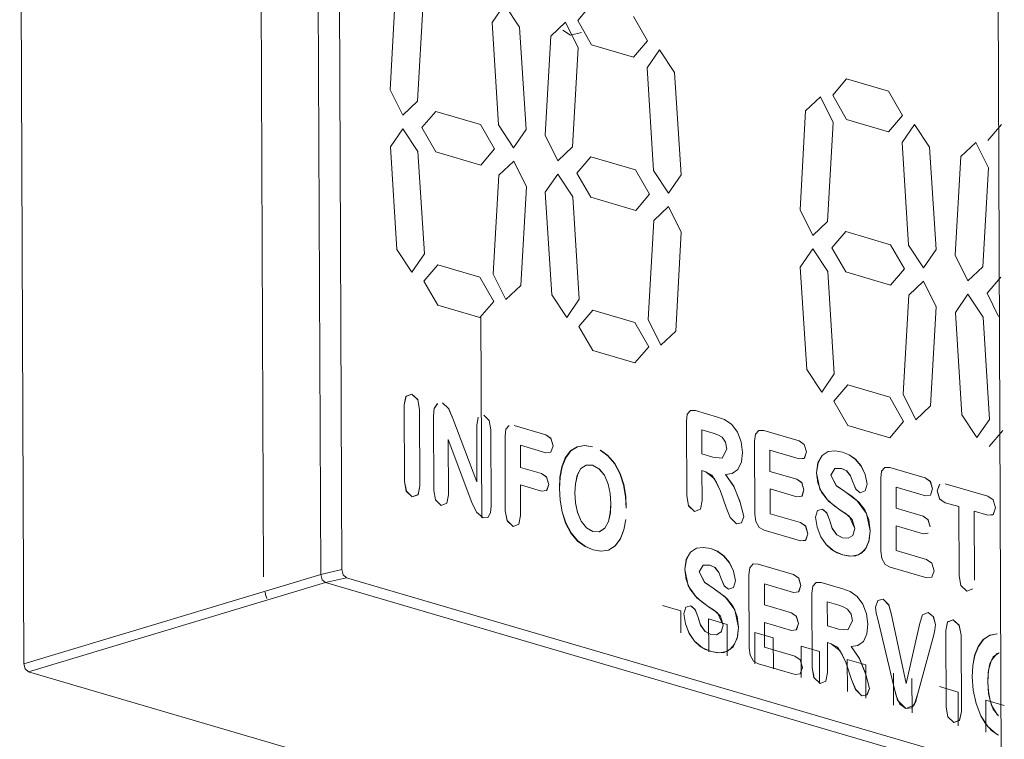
# Model space of a CAD drawing. Header units: millimetres. Extents: x 37081 to 77972, y -4495 to 22354.
# Tile 84 of 109: x 64261 to 64289, y 15353 to 15373. Entities that reach past the tile are written whole.
import ezdxf

# ---------------------------------------------------------------- set-up
doc = ezdxf.new("R2010")
doc.units = ezdxf.units.MM
doc.layers.add('G-XREF-____-OTLN', color=8, linetype='Continuous', lineweight=9)
doc.layers.add('M-EQPM-____-OTLN', color=50, linetype='Continuous', lineweight=20)

# ---------------------------------------------------------------- blocks, each defined once
blk = doc.blocks.new('City Class FR - City Class F_iam-1595380-_3D_ копия 2 копия 1')
at = {"layer": 'G-XREF-____-OTLN'}
for p, q in [((5632.147, 15354.726), (5632.026, 15383.626)), ((5638.898, 15381.805), (5639.001, 15357.214)), ((5640.633, 15357.278), (5640.532, 15381.326)), ((5641.234, 15357.418), (5641.134, 15381.15)), ((5659.992, 15375.434), (5660.113, 15346.534)), ((5642.776, 15373.967), (5642.616, 15371.14)), ((5642.616, 15371.14), (5642.776, 15373.967)), ((5643.404, 15370.808), (5643.564, 15373.635)), ((5643.564, 15373.635), (5643.404, 15370.808)), ((5645.532, 15373.059), (5645.716, 15370.131)), ((5645.716, 15370.131), (5645.532, 15373.059)), ((5646.504, 15370.001), (5646.319, 15372.929)), ((5646.319, 15372.929), (5646.504, 15370.001)), ((5647.207, 15372.669), (5647.047, 15369.842)), ((5647.047, 15369.842), (5647.207, 15372.669)), ((5647.772, 15372.703), (5647.551, 15372.843)), ((5647.772, 15372.703), (5647.551, 15372.843)), ((5648.088, 15372.777), (5647.772, 15372.703)), ((5648.088, 15372.777), (5647.772, 15372.703)), ((5647.835, 15369.51), (5647.995, 15372.338)), ((5647.995, 15372.338), (5647.835, 15369.51)), ((5648.377, 15372.427), (5649.579, 15372.075)), ((5649.579, 15372.075), (5648.377, 15372.427)), ((5649.963, 15371.761), (5650.147, 15368.833)), ((5650.147, 15368.833), (5649.963, 15371.761)), ((5650.934, 15368.703), (5650.75, 15371.631)), ((5650.75, 15371.631), (5650.934, 15368.703)), ((5656.865, 15371.095), (5655.662, 15371.447)), ((5655.662, 15371.447), (5656.865, 15371.095)), ((5645.202, 15370.143), (5643.92, 15370.518)), ((5643.92, 15370.518), (5645.202, 15370.143)), ((5654.497, 15370.534), (5654.337, 15367.706)), ((5654.337, 15367.706), (5654.497, 15370.534)), ((5655.125, 15367.375), (5655.285, 15370.202)), ((5655.285, 15370.202), (5655.125, 15367.375)), ((5655.667, 15370.292), (5656.87, 15369.94)), ((5656.87, 15369.94), (5655.667, 15370.292)), ((5660.099, 15370.148), (5659.706, 15369.686)), ((5659.706, 15369.686), (5660.099, 15370.148)), ((5642.623, 15369.504), (5642.807, 15366.576)), ((5642.807, 15366.576), (5642.623, 15369.504)), ((5657.253, 15369.626), (5657.437, 15366.698)), ((5657.437, 15366.698), (5657.253, 15369.626)), ((5643.595, 15366.446), (5643.41, 15369.374)), ((5643.41, 15369.374), (5643.595, 15366.446)), ((5643.925, 15369.363), (5645.206, 15368.987)), ((5645.206, 15368.987), (5643.925, 15369.363)), ((5649.632, 15368.845), (5648.351, 15369.22)), ((5648.351, 15369.22), (5649.632, 15368.845)), ((5658.225, 15366.568), (5658.04, 15369.496)), ((5658.04, 15369.496), (5658.225, 15366.568)), ((5658.934, 15369.234), (5658.774, 15366.407)), ((5658.774, 15366.407), (5658.934, 15369.234)), ((5645.722, 15368.697), (5645.562, 15365.87)), ((5645.562, 15365.87), (5645.722, 15368.697)), ((5659.562, 15366.075), (5659.722, 15368.902)), ((5659.722, 15368.902), (5659.562, 15366.075)), ((5646.35, 15365.538), (5646.511, 15368.366)), ((5646.511, 15368.366), (5646.35, 15365.538)), ((5647.054, 15368.207), (5647.238, 15365.278)), ((5647.238, 15365.278), (5647.054, 15368.207)), ((5648.025, 15365.148), (5647.841, 15368.077)), ((5647.841, 15368.077), (5648.025, 15365.148)), ((5648.356, 15368.065), (5649.637, 15367.689)), ((5649.637, 15367.689), (5648.356, 15368.065)), ((5650.153, 15367.399), (5649.993, 15364.572)), ((5649.993, 15364.572), (5650.153, 15367.399)), ((5650.781, 15364.241), (5650.941, 15367.068)), ((5650.941, 15367.068), (5650.781, 15364.241)), ((5656.923, 15366.709), (5655.641, 15367.085)), ((5655.641, 15367.085), (5656.923, 15366.709)), ((5645.18, 15365.78), (5643.978, 15366.132)), ((5643.978, 15366.132), (5645.18, 15365.78)), ((5654.344, 15366.071), (5654.528, 15363.143)), ((5654.528, 15363.143), (5654.344, 15366.071)), ((5655.316, 15363.013), (5655.131, 15365.941)), ((5655.131, 15365.941), (5655.316, 15363.013)), ((5655.646, 15365.929), (5656.927, 15365.554)), ((5656.927, 15365.554), (5655.646, 15365.929)), ((5657.444, 15365.264), (5657.283, 15362.437)), ((5657.283, 15362.437), (5657.444, 15365.264)), ((5643.983, 15364.977), (5645.185, 15364.625)), ((5645.185, 15364.625), (5643.983, 15364.977)), ((5649.611, 15364.482), (5648.409, 15364.834)), ((5648.409, 15364.834), (5649.611, 15364.482)), ((5658.071, 15362.105), (5658.232, 15364.932)), ((5658.232, 15364.932), (5658.071, 15362.105)), ((5658.781, 15364.771), (5658.965, 15361.843)), ((5658.965, 15361.843), (5658.781, 15364.771)), ((5645.238, 15358.901), (5645.214, 15364.626)), ((5659.752, 15361.713), (5659.568, 15364.641)), ((5659.568, 15364.641), (5659.752, 15361.713)), ((5648.414, 15363.679), (5649.616, 15363.327)), ((5649.616, 15363.327), (5648.414, 15363.679)), ((5656.901, 15362.347), (5655.699, 15362.699)), ((5655.699, 15362.699), (5656.901, 15362.347)), ((5643.021, 15362.126), (5643.031, 15359.942)), ((5643.031, 15359.942), (5643.021, 15362.126)), ((5643.469, 15359.814), (5643.46, 15361.998)), ((5643.46, 15361.998), (5643.469, 15359.814)), ((5643.879, 15362.024), (5643.972, 15362.165)), ((5643.969, 15362.163), (5643.879, 15362.024)), ((5651.974, 15361.782), (5651.349, 15361.964)), ((5651.349, 15361.964), (5651.974, 15361.782)), ((5643.858, 15361.814), (5643.867, 15359.677)), ((5643.867, 15359.677), (5643.858, 15361.814)), ((5645.098, 15359.929), (5644.408, 15361.736)), ((5644.408, 15361.736), (5645.098, 15359.929)), ((5645.135, 15361.773), (5645.092, 15361.538)), ((5645.092, 15361.538), (5645.135, 15361.772)), ((5651.088, 15361.66), (5651.097, 15359.527)), ((5651.097, 15359.527), (5651.088, 15361.66)), ((5645.092, 15361.538), (5645.098, 15359.929)), ((5645.098, 15359.929), (5645.092, 15361.538)), ((5645.508, 15359.238), (5645.499, 15361.418)), ((5645.499, 15361.418), (5645.508, 15359.238)), ((5647.067, 15361.271), (5646.162, 15361.536)), ((5646.162, 15361.536), (5647.067, 15361.271)), ((5651.853, 15361.318), (5651.527, 15361.413)), ((5651.527, 15361.413), (5651.53, 15360.728)), ((5651.853, 15361.318), (5651.527, 15361.413)), ((5651.527, 15361.413), (5651.53, 15360.728)), ((5654.311, 15361.097), (5653.297, 15361.394)), ((5653.297, 15361.394), (5654.311, 15361.097)), ((5655.704, 15361.543), (5656.906, 15361.191)), ((5656.906, 15361.191), (5655.704, 15361.543)), ((5660.136, 15361.399), (5659.743, 15360.937)), ((5659.743, 15360.937), (5660.136, 15361.399)), ((5644.283, 15359.555), (5644.276, 15361.139)), ((5644.276, 15361.139), (5644.954, 15359.338)), ((5644.954, 15359.338), (5644.276, 15361.139)), ((5644.276, 15361.139), (5644.283, 15359.555)), ((5645.901, 15361.231), (5645.91, 15359.099)), ((5645.91, 15359.099), (5645.901, 15361.231)), ((5653.036, 15361.089), (5653.045, 15359.005)), ((5653.045, 15359.005), (5653.036, 15361.089)), ((5646.342, 15360.342), (5646.34, 15360.974)), ((5646.34, 15360.974), (5647.069, 15360.76)), ((5647.069, 15360.76), (5646.34, 15360.974)), ((5646.34, 15360.974), (5646.342, 15360.342)), ((5653.477, 15360.229), (5653.475, 15360.831)), ((5653.475, 15360.831), (5654.313, 15360.586)), ((5654.313, 15360.586), (5653.475, 15360.831)), ((5653.475, 15360.831), (5653.477, 15360.229)), ((5651.53, 15360.728), (5651.846, 15360.636)), ((5651.53, 15360.728), (5651.846, 15360.636)), ((5646.947, 15360.165), (5646.342, 15360.342)), ((5646.342, 15360.342), (5646.947, 15360.165)), ((5651.535, 15359.399), (5651.532, 15360.249)), ((5651.532, 15360.249), (5651.639, 15360.217)), ((5651.639, 15360.217), (5651.532, 15360.249)), ((5651.532, 15360.249), (5651.535, 15359.399)), ((5654.247, 15360.004), (5653.477, 15360.229)), ((5653.477, 15360.229), (5654.247, 15360.004)), ((5657.917, 15360.041), (5656.903, 15360.338)), ((5656.903, 15360.338), (5657.917, 15360.041)), ((5656.642, 15360.033), (5656.651, 15357.949)), ((5656.651, 15357.949), (5656.642, 15360.033)), ((5646.348, 15358.97), (5646.344, 15359.843)), ((5646.344, 15359.843), (5646.949, 15359.665)), ((5646.949, 15359.665), (5646.344, 15359.843)), ((5646.344, 15359.843), (5646.348, 15358.97)), ((5652.063, 15359.658), (5652.222, 15359.193)), ((5652.222, 15359.193), (5652.063, 15359.658)), ((5653.482, 15359.018), (5653.48, 15359.727)), ((5653.48, 15359.727), (5654.249, 15359.502)), ((5654.249, 15359.502), (5653.48, 15359.727)), ((5653.48, 15359.727), (5653.482, 15359.018)), ((5657.083, 15359.173), (5657.081, 15359.775)), ((5657.081, 15359.775), (5657.919, 15359.53)), ((5657.919, 15359.53), (5657.081, 15359.775)), ((5657.081, 15359.775), (5657.083, 15359.173)), ((5658.26, 15359.67), (5658.33, 15359.86)), ((5658.327, 15359.857), (5658.26, 15359.67)), ((5659.702, 15359.518), (5658.482, 15359.875)), ((5658.482, 15359.875), (5659.702, 15359.518)), ((5657.853, 15358.947), (5657.083, 15359.173)), ((5657.083, 15359.173), (5657.853, 15358.947)), ((5658.484, 15359.333), (5658.875, 15359.219)), ((5658.875, 15359.219), (5658.484, 15359.333)), ((5658.875, 15359.219), (5658.883, 15357.246)), ((5658.883, 15357.246), (5658.875, 15359.219)), ((5659.321, 15357.118), (5659.313, 15359.09)), ((5659.313, 15359.09), (5659.704, 15358.976)), ((5659.313, 15359.09), (5659.321, 15357.118)), ((5659.704, 15358.976), (5659.313, 15359.09)), ((5654.35, 15358.764), (5653.482, 15359.018)), ((5653.482, 15359.018), (5654.35, 15358.764)), ((5653.309, 15358.545), (5654.352, 15358.239)), ((5654.352, 15358.239), (5653.309, 15358.545)), ((5657.089, 15357.961), (5657.086, 15358.671)), ((5657.086, 15358.671), (5657.855, 15358.445)), ((5657.855, 15358.445), (5657.086, 15358.671)), ((5657.086, 15358.671), (5657.089, 15357.961)), ((5657.855, 15358.445), (5657.999, 15358.465)), ((5657.994, 15358.461), (5657.855, 15358.445)), ((5657.956, 15357.707), (5657.089, 15357.961)), ((5657.089, 15357.961), (5657.956, 15357.707)), ((5641.234, 15357.418), (5640.633, 15357.278)), ((5654.152, 15357.278), (5653.138, 15357.575)), ((5653.138, 15357.575), (5654.152, 15357.278)), ((5656.915, 15357.489), (5657.958, 15357.183)), ((5657.958, 15357.183), (5656.915, 15357.489)), ((5640.633, 15357.277), (5632.147, 15354.726)), ((5641.367, 15357.186), (5640.766, 15357.046)), ((5660.091, 15351.702), (5641.367, 15357.186)), ((5652.877, 15357.27), (5652.886, 15355.186)), ((5652.886, 15355.186), (5652.877, 15357.27)), ((5640.766, 15357.046), (5632.28, 15354.495)), ((5660.092, 15351.385), (5640.766, 15357.046)), ((5653.318, 15356.41), (5653.316, 15357.012)), ((5653.316, 15357.012), (5654.154, 15356.767)), ((5654.154, 15356.767), (5653.316, 15357.012)), ((5653.316, 15357.012), (5653.318, 15356.41)), ((5655.563, 15356.865), (5654.938, 15357.048)), ((5654.938, 15357.048), (5655.563, 15356.865)), ((5659.275, 15356.869), (5659.105, 15356.8)), ((5659.105, 15356.8), (5659.272, 15356.865)), ((5654.677, 15356.743), (5654.686, 15354.61)), ((5654.686, 15354.61), (5654.677, 15356.743)), ((5650.401, 15356.395), (5650.929, 15356.24)), ((5650.401, 15356.395), (5650.929, 15356.24)), ((5654.088, 15356.185), (5653.318, 15356.41)), ((5653.318, 15356.41), (5654.088, 15356.185)), ((5655.116, 15356.496), (5655.119, 15355.811)), ((5655.442, 15356.401), (5655.116, 15356.496)), ((5655.442, 15356.401), (5655.116, 15356.496)), ((5655.116, 15356.496), (5655.119, 15355.811)), ((5650.929, 15356.24), (5650.932, 15355.613)), ((5650.929, 15356.24), (5650.932, 15355.613)), ((5651.722, 15356.008), (5652.25, 15355.853)), ((5651.726, 15355.069), (5651.722, 15356.008)), ((5651.722, 15356.008), (5652.25, 15355.853)), ((5651.726, 15355.069), (5651.722, 15356.008)), ((5656.557, 15356.001), (5657.015, 15354.077)), ((5657.015, 15354.077), (5656.557, 15356.001)), ((5657.369, 15354.161), (5656.956, 15356.122)), ((5656.956, 15356.122), (5657.369, 15354.161)), ((5652.25, 15355.853), (5652.254, 15354.954)), ((5652.25, 15355.853), (5652.254, 15354.954)), ((5653.323, 15355.199), (5653.321, 15355.908)), ((5653.321, 15355.908), (5654.09, 15355.683)), ((5654.09, 15355.683), (5653.321, 15355.908)), ((5653.321, 15355.908), (5653.323, 15355.199)), ((5655.119, 15355.811), (5655.435, 15355.719)), ((5655.119, 15355.811), (5655.435, 15355.719)), ((5657.765, 15355.885), (5657.369, 15354.161)), ((5657.369, 15354.161), (5657.765, 15355.885)), ((5653.043, 15355.621), (5653.571, 15355.466)), ((5653.047, 15354.722), (5653.043, 15355.621)), ((5653.043, 15355.621), (5653.571, 15355.466)), ((5653.047, 15354.722), (5653.043, 15355.621)), ((5653.571, 15355.466), (5653.575, 15354.586)), ((5653.571, 15355.466), (5653.575, 15354.586)), ((5657.705, 15353.877), (5658.157, 15355.552)), ((5658.157, 15355.552), (5657.705, 15353.877)), ((5658.501, 15355.674), (5658.51, 15353.49)), ((5658.51, 15353.49), (5658.501, 15355.674)), ((5658.949, 15353.362), (5658.939, 15355.546)), ((5658.939, 15355.546), (5658.949, 15353.362)), ((5654.191, 15354.945), (5653.323, 15355.199)), ((5653.323, 15355.199), (5654.191, 15354.945)), ((5654.364, 15355.234), (5654.892, 15355.079)), ((5654.368, 15354.333), (5654.364, 15355.234)), ((5654.364, 15355.234), (5654.892, 15355.079)), ((5654.368, 15354.333), (5654.364, 15355.234)), ((5655.124, 15354.482), (5655.121, 15355.332)), ((5655.121, 15355.332), (5655.228, 15355.3)), ((5655.228, 15355.3), (5655.121, 15355.332)), ((5655.121, 15355.332), (5655.124, 15354.482)), ((5654.892, 15355.079), (5654.896, 15354.162)), ((5654.892, 15355.079), (5654.896, 15354.162)), ((5653.15, 15354.726), (5654.193, 15354.42)), ((5654.193, 15354.42), (5653.15, 15354.726)), ((5655.652, 15354.742), (5655.811, 15354.276)), ((5655.811, 15354.276), (5655.652, 15354.742)), ((5655.685, 15354.847), (5656.213, 15354.692)), ((5655.689, 15353.931), (5655.685, 15354.847)), ((5655.685, 15354.847), (5656.213, 15354.692)), ((5655.689, 15353.931), (5655.685, 15354.847)), ((5656.213, 15354.692), (5656.217, 15353.741)), ((5656.213, 15354.692), (5656.217, 15353.741)), ((5659.982, 15346.38), (5632.28, 15354.495)), ((5657.01, 15353.544), (5657.006, 15354.46)), ((5657.01, 15353.544), (5657.006, 15354.46)), ((5657.534, 15354.305), (5657.539, 15353.328)), ((5657.534, 15354.305), (5657.539, 15353.328)), ((5658.327, 15354.073), (5658.856, 15353.918)), ((5658.327, 15354.073), (5658.856, 15353.918)), ((5658.856, 15353.918), (5658.86, 15352.95)), ((5658.856, 15353.918), (5658.86, 15352.95)), ((5659.648, 15353.686), (5660.177, 15353.531)), ((5659.652, 15352.77), (5659.648, 15353.686)), ((5659.648, 15353.686), (5660.177, 15353.531)), ((5659.652, 15352.77), (5659.648, 15353.686))]:
    blk.add_line(p, q, dxfattribs=at)
for points in [[(5646.319, 15372.929, 0), (5645.889, 15373.58, 0), (5645.532, 15373.059, 0)], [(5645.532, 15373.059, 0), (5645.889, 15373.58, 0), (5646.319, 15372.929, 0)], [(5648.372, 15373.583, 0), (5647.979, 15373.121, 0), (5648.377, 15372.427, 0)], [(5648.377, 15372.427, 0), (5647.979, 15373.121, 0), (5648.372, 15373.583, 0)], [(5649.579, 15372.075, 0), (5649.972, 15372.537, 0), (5649.574, 15373.231, 0)], [(5649.574, 15373.231, 0), (5649.972, 15372.537, 0), (5649.579, 15372.075, 0)], [(5647.995, 15372.338, 0), (5647.633, 15373.069, 0), (5647.207, 15372.669, 0)], [(5647.207, 15372.669, 0), (5647.633, 15373.069, 0), (5647.995, 15372.338, 0)], [(5650.75, 15371.631, 0), (5650.32, 15372.282, 0), (5649.963, 15371.761, 0)], [(5649.963, 15371.761, 0), (5650.32, 15372.282, 0), (5650.75, 15371.631, 0)], [(5655.662, 15371.447, 0), (5655.27, 15370.985, 0), (5655.667, 15370.292, 0)], [(5655.667, 15370.292, 0), (5655.27, 15370.985, 0), (5655.662, 15371.447, 0)], [(5642.616, 15371.14, 0), (5642.978, 15370.409, 0), (5643.404, 15370.808, 0)], [(5643.404, 15370.808, 0), (5642.978, 15370.409, 0), (5642.616, 15371.14, 0)], [(5655.285, 15370.202, 0), (5654.923, 15370.933, 0), (5654.497, 15370.534, 0)], [(5654.497, 15370.534, 0), (5654.923, 15370.933, 0), (5655.285, 15370.202, 0)], [(5656.87, 15369.94, 0), (5657.263, 15370.402, 0), (5656.865, 15371.095, 0)], [(5656.865, 15371.095, 0), (5657.263, 15370.402, 0), (5656.87, 15369.94, 0)], [(5643.92, 15370.518, 0), (5643.527, 15370.056, 0), (5643.925, 15369.363, 0)], [(5643.925, 15369.363, 0), (5643.527, 15370.056, 0), (5643.92, 15370.518, 0)], [(5645.206, 15368.987, 0), (5645.599, 15369.449, 0), (5645.202, 15370.143, 0)], [(5645.202, 15370.143, 0), (5645.599, 15369.449, 0), (5645.206, 15368.987, 0)], [(5645.716, 15370.131, 0), (5646.147, 15369.48, 0), (5646.504, 15370.001, 0)], [(5646.504, 15370.001, 0), (5646.147, 15369.48, 0), (5645.716, 15370.131, 0)], [(5658.04, 15369.496, 0), (5657.61, 15370.146, 0), (5657.253, 15369.626, 0)], [(5657.253, 15369.626, 0), (5657.61, 15370.146, 0), (5658.04, 15369.496, 0)], [(5643.41, 15369.374, 0), (5642.98, 15370.025, 0), (5642.623, 15369.504, 0)], [(5642.623, 15369.504, 0), (5642.98, 15370.025, 0), (5643.41, 15369.374, 0)], [(5647.047, 15369.842, 0), (5647.409, 15369.111, 0), (5647.835, 15369.51, 0)], [(5647.835, 15369.51, 0), (5647.409, 15369.111, 0), (5647.047, 15369.842, 0)], [(5659.722, 15368.902, 0), (5659.36, 15369.634, 0), (5658.934, 15369.234, 0)], [(5658.934, 15369.234, 0), (5659.36, 15369.634, 0), (5659.722, 15368.902, 0)], [(5648.351, 15369.22, 0), (5647.958, 15368.758, 0), (5648.356, 15368.065, 0)], [(5648.356, 15368.065, 0), (5647.958, 15368.758, 0), (5648.351, 15369.22, 0)], [(5646.511, 15368.366, 0), (5646.149, 15369.097, 0), (5645.722, 15368.697, 0)], [(5645.722, 15368.697, 0), (5646.149, 15369.097, 0), (5646.511, 15368.366, 0)], [(5647.841, 15368.077, 0), (5647.41, 15368.727, 0), (5647.054, 15368.207, 0)], [(5647.054, 15368.207, 0), (5647.41, 15368.727, 0), (5647.841, 15368.077, 0)], [(5649.637, 15367.689, 0), (5650.03, 15368.151, 0), (5649.632, 15368.845, 0)], [(5649.632, 15368.845, 0), (5650.03, 15368.151, 0), (5649.637, 15367.689, 0)], [(5650.147, 15368.833, 0), (5650.578, 15368.182, 0), (5650.934, 15368.703, 0)], [(5650.934, 15368.703, 0), (5650.578, 15368.182, 0), (5650.147, 15368.833, 0)], [(5650.941, 15367.068, 0), (5650.579, 15367.799, 0), (5650.153, 15367.399, 0)], [(5650.153, 15367.399, 0), (5650.579, 15367.799, 0), (5650.941, 15367.068, 0)], [(5654.337, 15367.706, 0), (5654.699, 15366.975, 0), (5655.125, 15367.375, 0)], [(5655.125, 15367.375, 0), (5654.699, 15366.975, 0), (5654.337, 15367.706, 0)], [(5655.641, 15367.085, 0), (5655.248, 15366.623, 0), (5655.646, 15365.929, 0)], [(5655.646, 15365.929, 0), (5655.248, 15366.623, 0), (5655.641, 15367.085, 0)], [(5656.927, 15365.554, 0), (5657.32, 15366.016, 0), (5656.923, 15366.709, 0)], [(5656.923, 15366.709, 0), (5657.32, 15366.016, 0), (5656.927, 15365.554, 0)], [(5657.437, 15366.698, 0), (5657.868, 15366.047, 0), (5658.225, 15366.568, 0)], [(5658.225, 15366.568, 0), (5657.868, 15366.047, 0), (5657.437, 15366.698, 0)], [(5642.807, 15366.576, 0), (5643.238, 15365.926, 0), (5643.595, 15366.446, 0)], [(5643.595, 15366.446, 0), (5643.238, 15365.926, 0), (5642.807, 15366.576, 0)], [(5655.131, 15365.941, 0), (5654.701, 15366.592, 0), (5654.344, 15366.071, 0)], [(5654.344, 15366.071, 0), (5654.701, 15366.592, 0), (5655.131, 15365.941, 0)], [(5658.774, 15366.407, 0), (5659.136, 15365.676, 0), (5659.562, 15366.075, 0)], [(5659.562, 15366.075, 0), (5659.136, 15365.676, 0), (5658.774, 15366.407, 0)], [(5643.978, 15366.132, 0), (5643.585, 15365.67, 0), (5643.983, 15364.977, 0)], [(5643.983, 15364.977, 0), (5643.585, 15365.67, 0), (5643.978, 15366.132, 0)], [(5645.562, 15365.87, 0), (5645.924, 15365.139, 0), (5646.35, 15365.538, 0)], [(5646.35, 15365.538, 0), (5645.924, 15365.139, 0), (5645.562, 15365.87, 0)], [(5645.185, 15364.625, 0), (5645.578, 15365.087, 0), (5645.18, 15365.78, 0)], [(5645.18, 15365.78, 0), (5645.578, 15365.087, 0), (5645.185, 15364.625, 0)], [(5658.232, 15364.932, 0), (5657.87, 15365.663, 0), (5657.444, 15365.264, 0)], [(5657.444, 15365.264, 0), (5657.87, 15365.663, 0), (5658.232, 15364.932, 0)], [(5660.078, 15365.785, 0), (5659.685, 15365.323, 0), (5660.011, 15364.66, 0)], [(5660.011, 15364.66, 0), (5659.685, 15365.323, 0), (5660.078, 15365.785, 0)], [(5647.238, 15365.278, 0), (5647.669, 15364.628, 0), (5648.025, 15365.148, 0)], [(5648.025, 15365.148, 0), (5647.669, 15364.628, 0), (5647.238, 15365.278, 0)], [(5659.568, 15364.641, 0), (5659.137, 15365.292, 0), (5658.781, 15364.771, 0)], [(5658.781, 15364.771, 0), (5659.137, 15365.292, 0), (5659.568, 15364.641, 0)], [(5648.409, 15364.834, 0), (5648.016, 15364.372, 0), (5648.414, 15363.679, 0)], [(5648.414, 15363.679, 0), (5648.016, 15364.372, 0), (5648.409, 15364.834, 0)], [(5649.616, 15363.327, 0), (5650.009, 15363.789, 0), (5649.611, 15364.482, 0)], [(5649.611, 15364.482, 0), (5650.009, 15363.789, 0), (5649.616, 15363.327, 0)], [(5649.993, 15364.572, 0), (5650.355, 15363.841, 0), (5650.781, 15364.241, 0)], [(5650.781, 15364.241, 0), (5650.355, 15363.841, 0), (5649.993, 15364.572, 0)], [(5654.528, 15363.143, 0), (5654.959, 15362.492, 0), (5655.316, 15363.013, 0)], [(5655.316, 15363.013, 0), (5654.959, 15362.492, 0), (5654.528, 15363.143, 0)], [(5655.699, 15362.699, 0), (5655.306, 15362.237, 0), (5655.704, 15361.543, 0)], [(5655.704, 15361.543, 0), (5655.306, 15362.237, 0), (5655.699, 15362.699, 0)], [(5643.237, 15362.44, 0), (5643.071, 15362.374, 0), (5643.021, 15362.126, 0)], [(5643.021, 15362.126, 0), (5643.069, 15362.372, 0), (5643.237, 15362.44, 0)], [(5643.46, 15361.998, 0), (5643.409, 15362.274, 0), (5643.237, 15362.44, 0)], [(5643.237, 15362.44, 0), (5643.406, 15362.279, 0), (5643.46, 15361.998, 0)], [(5644.408, 15361.736, 0), (5644.287, 15362.024, 0), (5644.11, 15362.184, 0)], [(5644.11, 15362.184, 0), (5644.291, 15362.016, 0), (5644.408, 15361.736, 0)], [(5656.906, 15361.191, 0), (5657.299, 15361.653, 0), (5656.901, 15362.347, 0)], [(5656.901, 15362.347, 0), (5657.299, 15361.653, 0), (5656.906, 15361.191, 0)], [(5657.283, 15362.437, 0), (5657.645, 15361.705, 0), (5658.071, 15362.105, 0)], [(5658.071, 15362.105, 0), (5657.645, 15361.705, 0), (5657.283, 15362.437, 0)], [(5643.879, 15362.024, 0), (5643.862, 15361.923, 0), (5643.858, 15361.814, 0)], [(5643.858, 15361.814, 0), (5643.862, 15361.923, 0), (5643.879, 15362.024, 0)], [(5651.349, 15361.964, 0), (5651.208, 15361.97, 0), (5651.113, 15361.86, 0), (5651.088, 15361.66, 0)], [(5651.088, 15361.66, 0), (5651.112, 15361.859, 0), (5651.207, 15361.969, 0), (5651.349, 15361.964, 0)], [(5645.499, 15361.418, 0), (5645.453, 15361.681, 0), (5645.292, 15361.838, 0)], [(5645.292, 15361.838, 0), (5645.452, 15361.683, 0), (5645.499, 15361.418, 0)], [(5652.382, 15361.571, 0), (5652.181, 15361.707, 0), (5651.974, 15361.782, 0)], [(5651.974, 15361.782, 0), (5652.181, 15361.707, 0), (5652.382, 15361.571, 0)], [(5658.965, 15361.843, 0), (5659.395, 15361.193, 0), (5659.752, 15361.713, 0)], [(5659.752, 15361.713, 0), (5659.395, 15361.193, 0), (5658.965, 15361.843, 0)], [(5646.021, 15361.542, 0), (5645.925, 15361.431, 0), (5645.901, 15361.231, 0)], [(5645.901, 15361.231, 0), (5645.925, 15361.431, 0), (5646.02, 15361.541, 0)], [(5652.688, 15360.772, 0), (5652.652, 15361.072, 0), (5652.546, 15361.353, 0), (5652.382, 15361.571, 0)], [(5652.382, 15361.571, 0), (5652.546, 15361.353, 0), (5652.652, 15361.071, 0), (5652.688, 15360.772, 0)], [(5653.297, 15361.394, 0), (5653.156, 15361.399, 0), (5653.06, 15361.289, 0), (5653.036, 15361.089, 0)], [(5653.036, 15361.089, 0), (5653.06, 15361.289, 0), (5653.155, 15361.399, 0), (5653.297, 15361.394, 0)], [(5647.276, 15360.956, 0), (5647.21, 15361.173, 0), (5647.067, 15361.271, 0)], [(5647.067, 15361.271, 0), (5647.214, 15361.168, 0), (5647.276, 15360.956, 0)], [(5652.109, 15361.205, 0), (5651.983, 15361.274, 0), (5651.853, 15361.318, 0)], [(5652.109, 15361.205, 0), (5651.983, 15361.274, 0), (5651.853, 15361.318, 0)], [(5652.244, 15360.867, 0), (5652.207, 15361.06, 0), (5652.109, 15361.205, 0)], [(5652.244, 15360.867, 0), (5652.207, 15361.06, 0), (5652.109, 15361.205, 0)], [(5654.52, 15360.782, 0), (5654.454, 15361, 0), (5654.311, 15361.097, 0)], [(5654.311, 15361.097, 0), (5654.458, 15360.994, 0), (5654.52, 15360.782, 0)], [(5647.069, 15360.76, 0), (5647.216, 15360.777, 0), (5647.276, 15360.956, 0)], [(5647.276, 15360.956, 0), (5647.213, 15360.774, 0), (5647.069, 15360.76, 0)], [(5647.458, 15359.741, 0), (5647.476, 15360.063, 0), (5647.533, 15360.361, 0), (5647.636, 15360.619, 0), (5647.784, 15360.815, 0), (5647.97, 15360.93, 0), (5648.179, 15360.964, 0), (5648.401, 15360.927, 0)], [(5648.401, 15360.927, 0), (5648.177, 15360.963, 0), (5647.963, 15360.929, 0), (5647.773, 15360.813, 0), (5647.625, 15360.617, 0), (5647.526, 15360.36, 0), (5647.472, 15360.064, 0), (5647.458, 15359.741, 0)], [(5649.369, 15359.179, 0), (5649.349, 15359.514, 0), (5649.289, 15359.845, 0), (5649.183, 15360.166, 0), (5649.029, 15360.449, 0), (5648.838, 15360.675, 0), (5648.626, 15360.831, 0)], [(5648.629, 15360.833, 0), (5648.845, 15360.677, 0), (5649.04, 15360.452, 0), (5649.194, 15360.169, 0), (5649.296, 15359.848, 0), (5649.352, 15359.517, 0), (5649.369, 15359.179, 0)], [(5651.846, 15360.636, 0), (5652.114, 15360.61, 0), (5652.244, 15360.867, 0)], [(5651.846, 15360.636, 0), (5652.114, 15360.61, 0), (5652.244, 15360.867, 0)], [(5654.313, 15360.586, 0), (5654.46, 15360.603, 0), (5654.52, 15360.782, 0)], [(5654.52, 15360.782, 0), (5654.456, 15360.6, 0), (5654.313, 15360.586, 0)], [(5654.81, 15360.186, 0), (5654.851, 15360.471, 0), (5654.969, 15360.682, 0), (5655.142, 15360.793, 0), (5655.339, 15360.819, 0), (5655.547, 15360.781, 0)], [(5655.547, 15360.781, 0), (5655.339, 15360.818, 0), (5655.14, 15360.793, 0), (5654.966, 15360.682, 0), (5654.847, 15360.47, 0), (5654.81, 15360.186, 0)], [(5655.547, 15360.781, 0), (5655.739, 15360.705, 0), (5655.92, 15360.575, 0), (5656.081, 15360.385, 0), (5656.203, 15360.141, 0), (5656.253, 15359.862, 0)], [(5656.253, 15359.862, 0), (5656.2, 15360.138, 0), (5656.078, 15360.383, 0), (5655.916, 15360.573, 0), (5655.738, 15360.702, 0), (5655.547, 15360.781, 0)], [(5652.209, 15360.139, 0), (5652.398, 15360.167, 0), (5652.559, 15360.282, 0), (5652.66, 15360.497, 0), (5652.688, 15360.772, 0)], [(5652.688, 15360.772, 0), (5652.66, 15360.497, 0), (5652.558, 15360.282, 0), (5652.397, 15360.166, 0), (5652.209, 15360.139, 0)], [(5648.404, 15360.403, 0), (5648.225, 15360.408, 0), (5648.072, 15360.307, 0), (5647.972, 15360.118, 0), (5647.919, 15359.876, 0), (5647.902, 15359.611, 0)], [(5647.902, 15359.611, 0), (5647.915, 15359.875, 0), (5647.968, 15360.117, 0), (5648.069, 15360.306, 0), (5648.221, 15360.408, 0), (5648.404, 15360.403, 0)], [(5648.925, 15359.312, 0), (5648.91, 15359.592, 0), (5648.854, 15359.865, 0), (5648.747, 15360.116, 0), (5648.589, 15360.304, 0), (5648.404, 15360.403, 0)], [(5648.404, 15360.403, 0), (5648.586, 15360.303, 0), (5648.743, 15360.115, 0), (5648.85, 15359.864, 0), (5648.906, 15359.592, 0), (5648.925, 15359.312, 0)], [(5651.639, 15360.217, 0), (5651.816, 15360.117, 0), (5651.948, 15359.906, 0), (5652.063, 15359.658, 0)], [(5652.063, 15359.658, 0), (5651.89, 15360.016, 0), (5651.639, 15360.217, 0)], [(5655.221, 15360.117, 0), (5655.334, 15360.312, 0), (5655.523, 15360.314, 0)], [(5655.523, 15360.314, 0), (5655.334, 15360.312, 0), (5655.221, 15360.117, 0)], [(5655.523, 15360.314, 0), (5655.668, 15360.245, 0), (5655.78, 15360.098, 0), (5655.859, 15359.897, 0)], [(5655.859, 15359.897, 0), (5655.781, 15360.098, 0), (5655.673, 15360.241, 0), (5655.523, 15360.314, 0)], [(5656.903, 15360.338, 0), (5656.762, 15360.343, 0), (5656.666, 15360.233, 0), (5656.642, 15360.033, 0)], [(5656.642, 15360.033, 0), (5656.666, 15360.232, 0), (5656.761, 15360.343, 0), (5656.903, 15360.338, 0)], [(5643.031, 15359.942, 0), (5643.08, 15359.666, 0), (5643.249, 15359.497, 0)], [(5643.249, 15359.497, 0), (5643.082, 15359.663, 0), (5643.031, 15359.942, 0)], [(5647.151, 15359.856, 0), (5647.086, 15360.069, 0), (5646.947, 15360.165, 0)], [(5646.947, 15360.165, 0), (5647.091, 15360.063, 0), (5647.151, 15359.856, 0)], [(5652.73, 15358.933, 0), (5652.628, 15359.341, 0), (5652.442, 15359.803, 0), (5652.209, 15360.139, 0)], [(5652.209, 15360.139, 0), (5652.446, 15359.794, 0), (5652.617, 15359.372, 0), (5652.73, 15358.933, 0)], [(5654.449, 15359.697, 0), (5654.385, 15359.909, 0), (5654.247, 15360.004, 0)], [(5654.247, 15360.004, 0), (5654.39, 15359.902, 0), (5654.449, 15359.697, 0)], [(5655.476, 15359.131, 0), (5655.29, 15359.263, 0), (5655.111, 15359.42, 0), (5654.953, 15359.63, 0), (5654.845, 15359.898, 0), (5654.81, 15360.186, 0)], [(5654.81, 15360.186, 0), (5654.907, 15359.716, 0), (5655.153, 15359.377, 0), (5655.476, 15359.131, 0)], [(5655.618, 15359.649, 0), (5655.38, 15359.817, 0), (5655.221, 15360.117, 0)], [(5655.221, 15360.117, 0), (5655.374, 15359.822, 0), (5655.618, 15359.649, 0)], [(5658.126, 15359.725, 0), (5658.06, 15359.943, 0), (5657.917, 15360.041, 0)], [(5657.917, 15360.041, 0), (5658.064, 15359.938, 0), (5658.126, 15359.725, 0)], [(5643.249, 15359.497, 0), (5643.418, 15359.56, 0), (5643.469, 15359.814, 0)], [(5643.469, 15359.814, 0), (5643.421, 15359.564, 0), (5643.249, 15359.497, 0)], [(5643.867, 15359.677, 0), (5643.915, 15359.413, 0), (5644.076, 15359.255, 0)], [(5644.076, 15359.255, 0), (5643.916, 15359.411, 0), (5643.867, 15359.677, 0)], [(5646.949, 15359.665, 0), (5647.093, 15359.683, 0), (5647.151, 15359.856, 0)], [(5647.151, 15359.856, 0), (5647.088, 15359.68, 0), (5646.949, 15359.665, 0)], [(5648.421, 15357.982, 0), (5648.198, 15358.077, 0), (5647.986, 15358.238, 0), (5647.796, 15358.466, 0), (5647.644, 15358.752, 0), (5647.54, 15359.073, 0), (5647.479, 15359.406, 0), (5647.458, 15359.741, 0)], [(5647.458, 15359.741, 0), (5647.475, 15359.407, 0), (5647.532, 15359.072, 0), (5647.633, 15358.751, 0), (5647.784, 15358.464, 0), (5647.977, 15358.237, 0), (5648.193, 15358.077, 0), (5648.421, 15357.982, 0)], [(5654.249, 15359.502, 0), (5654.393, 15359.521, 0), (5654.449, 15359.697, 0)], [(5654.449, 15359.697, 0), (5654.388, 15359.518, 0), (5654.249, 15359.502, 0)], [(5655.618, 15359.649, 0), (5655.822, 15359.511, 0), (5656.018, 15359.345, 0), (5656.193, 15359.126, 0), (5656.308, 15358.84, 0), (5656.34, 15358.528, 0)], [(5656.34, 15358.528, 0), (5656.241, 15359.028, 0), (5655.969, 15359.39, 0), (5655.618, 15359.649, 0)], [(5655.859, 15359.897, 0), (5655.937, 15359.712, 0), (5656.057, 15359.618, 0)], [(5656.057, 15359.618, 0), (5655.932, 15359.721, 0), (5655.859, 15359.897, 0)], [(5656.057, 15359.618, 0), (5656.197, 15359.672, 0), (5656.253, 15359.862, 0)], [(5656.253, 15359.862, 0), (5656.195, 15359.668, 0), (5656.057, 15359.618, 0)], [(5657.919, 15359.53, 0), (5658.066, 15359.547, 0), (5658.126, 15359.725, 0)], [(5658.126, 15359.725, 0), (5658.062, 15359.544, 0), (5657.919, 15359.53, 0)], [(5658.26, 15359.67, 0), (5658.33, 15359.437, 0), (5658.484, 15359.333, 0)], [(5658.484, 15359.333, 0), (5658.327, 15359.441, 0), (5658.26, 15359.67, 0)], [(5644.076, 15359.255, 0), (5644.236, 15359.319, 0), (5644.283, 15359.555, 0)], [(5644.283, 15359.555, 0), (5644.236, 15359.32, 0), (5644.076, 15359.255, 0)], [(5647.902, 15359.611, 0), (5647.921, 15359.332, 0), (5647.977, 15359.057, 0), (5648.081, 15358.803, 0), (5648.234, 15358.609, 0), (5648.416, 15358.507, 0)], [(5648.416, 15358.507, 0), (5648.23, 15358.609, 0), (5648.077, 15358.802, 0), (5647.973, 15359.056, 0), (5647.918, 15359.331, 0), (5647.902, 15359.611, 0)], [(5651.097, 15359.527, 0), (5651.146, 15359.249, 0), (5651.319, 15359.081, 0)], [(5651.319, 15359.081, 0), (5651.149, 15359.242, 0), (5651.097, 15359.527, 0)], [(5651.319, 15359.081, 0), (5651.486, 15359.147, 0), (5651.535, 15359.399, 0)], [(5651.535, 15359.399, 0), (5651.488, 15359.15, 0), (5651.319, 15359.081, 0)], [(5659.927, 15359.182, 0), (5659.856, 15359.414, 0), (5659.702, 15359.518, 0)], [(5659.702, 15359.518, 0), (5659.858, 15359.411, 0), (5659.927, 15359.182, 0)], [(5644.954, 15359.338, 0), (5645.083, 15359.064, 0), (5645.276, 15358.903, 0)], [(5645.276, 15358.903, 0), (5645.084, 15359.063, 0), (5644.954, 15359.338, 0)], [(5645.276, 15358.903, 0), (5645.411, 15358.913, 0), (5645.488, 15359.039, 0), (5645.508, 15359.238, 0)], [(5645.508, 15359.238, 0), (5645.489, 15359.043, 0), (5645.409, 15358.912, 0), (5645.276, 15358.903, 0)], [(5645.91, 15359.099, 0), (5645.96, 15358.821, 0), (5646.131, 15358.653, 0)], [(5646.131, 15358.653, 0), (5645.962, 15358.816, 0), (5645.91, 15359.099, 0)], [(5648.416, 15358.507, 0), (5648.601, 15358.503, 0), (5648.757, 15358.605, 0), (5648.859, 15358.798, 0), (5648.913, 15359.042, 0), (5648.925, 15359.312, 0)], [(5648.925, 15359.312, 0), (5648.909, 15359.041, 0), (5648.856, 15358.797, 0), (5648.753, 15358.604, 0), (5648.598, 15358.502, 0), (5648.416, 15358.507, 0)], [(5652.222, 15359.193, 0), (5652.336, 15358.91, 0), (5652.518, 15358.73, 0)], [(5652.518, 15358.73, 0), (5652.338, 15358.906, 0), (5652.222, 15359.193, 0)], [(5654.978, 15359.148, 0), (5654.835, 15359.106, 0), (5654.779, 15358.921, 0)], [(5654.779, 15358.921, 0), (5654.838, 15359.11, 0), (5654.978, 15359.148, 0)], [(5655.179, 15358.839, 0), (5655.103, 15359.039, 0), (5654.978, 15359.148, 0)], [(5654.978, 15359.148, 0), (5655.107, 15359.032, 0), (5655.179, 15358.839, 0)], [(5655.476, 15359.131, 0), (5655.743, 15358.946, 0), (5655.907, 15358.593, 0)], [(5655.907, 15358.593, 0), (5655.825, 15358.855, 0), (5655.659, 15359.01, 0), (5655.476, 15359.131, 0)], [(5659.704, 15358.976, 0), (5659.86, 15358.992, 0), (5659.927, 15359.182, 0)], [(5659.927, 15359.182, 0), (5659.858, 15358.99, 0), (5659.704, 15358.976, 0)], [(5646.131, 15358.653, 0), (5646.299, 15358.718, 0), (5646.348, 15358.97, 0)], [(5646.348, 15358.97, 0), (5646.301, 15358.721, 0), (5646.131, 15358.653, 0)], [(5649.356, 15358.855, 0), (5649.303, 15358.556, 0), (5649.204, 15358.295, 0), (5649.055, 15358.096, 0), (5648.864, 15357.979, 0), (5648.65, 15357.945, 0), (5648.421, 15357.982, 0)], [(5648.421, 15357.982, 0), (5648.644, 15357.944, 0), (5648.856, 15357.977, 0), (5649.044, 15358.093, 0), (5649.193, 15358.292, 0), (5649.296, 15358.553, 0), (5649.352, 15358.852, 0)], [(5652.518, 15358.73, 0), (5652.664, 15358.759, 0), (5652.73, 15358.933, 0)], [(5652.73, 15358.933, 0), (5652.66, 15358.755, 0), (5652.518, 15358.73, 0)], [(5653.045, 15359.005, 0), (5653.07, 15358.791, 0), (5653.166, 15358.623, 0), (5653.309, 15358.545, 0)], [(5653.309, 15358.545, 0), (5653.167, 15358.622, 0), (5653.071, 15358.79, 0), (5653.045, 15359.005, 0)], [(5654.779, 15358.921, 0), (5654.825, 15358.63, 0), (5654.935, 15358.36, 0), (5655.087, 15358.135, 0)], [(5655.087, 15358.135, 0), (5654.935, 15358.36, 0), (5654.825, 15358.631, 0), (5654.779, 15358.921, 0)], [(5655.551, 15358.329, 0), (5655.386, 15358.415, 0), (5655.255, 15358.603, 0), (5655.179, 15358.839, 0)], [(5655.179, 15358.839, 0), (5655.258, 15358.596, 0), (5655.381, 15358.42, 0), (5655.551, 15358.329, 0)], [(5658.055, 15358.641, 0), (5657.991, 15358.853, 0), (5657.853, 15358.947, 0)], [(5657.853, 15358.947, 0), (5657.996, 15358.846, 0), (5658.055, 15358.641, 0)], [(5654.561, 15358.439, 0), (5654.495, 15358.662, 0), (5654.35, 15358.764, 0)], [(5654.35, 15358.764, 0), (5654.499, 15358.657, 0), (5654.561, 15358.439, 0)], [(5655.907, 15358.593, 0), (5655.846, 15358.395, 0), (5655.711, 15358.315, 0), (5655.551, 15358.329, 0)], [(5655.551, 15358.329, 0), (5655.712, 15358.315, 0), (5655.849, 15358.399, 0), (5655.907, 15358.593, 0)], [(5656.34, 15358.528, 0), (5656.304, 15358.219, 0), (5656.185, 15357.978, 0), (5656.004, 15357.841, 0), (5655.793, 15357.801, 0), (5655.564, 15357.837, 0)], [(5655.564, 15357.837, 0), (5655.751, 15357.802, 0), (5655.929, 15357.816, 0), (5656.094, 15357.894, 0), (5656.227, 15358.046, 0), (5656.312, 15358.265, 0), (5656.34, 15358.528, 0)], [(5654.352, 15358.239, 0), (5654.5, 15358.258, 0), (5654.561, 15358.439, 0)], [(5654.561, 15358.439, 0), (5654.497, 15358.255, 0), (5654.352, 15358.239, 0)], [(5651.045, 15357.424, 0), (5651.086, 15357.708, 0), (5651.204, 15357.919, 0), (5651.377, 15358.03, 0), (5651.574, 15358.056, 0), (5651.782, 15358.019, 0)], [(5651.782, 15358.019, 0), (5651.574, 15358.055, 0), (5651.375, 15358.03, 0), (5651.201, 15357.919, 0), (5651.082, 15357.708, 0), (5651.045, 15357.424, 0)], [(5651.782, 15358.019, 0), (5651.974, 15357.942, 0), (5652.155, 15357.812, 0), (5652.316, 15357.622, 0), (5652.438, 15357.378, 0), (5652.488, 15357.099, 0)], [(5652.488, 15357.099, 0), (5652.435, 15357.376, 0), (5652.313, 15357.62, 0), (5652.151, 15357.81, 0), (5651.973, 15357.939, 0), (5651.782, 15358.019, 0)], [(5655.087, 15358.135, 0), (5655.238, 15357.997, 0), (5655.398, 15357.901, 0), (5655.564, 15357.837, 0)], [(5655.564, 15357.837, 0), (5655.314, 15357.946, 0), (5655.087, 15358.135, 0)], [(5656.651, 15357.949, 0), (5656.676, 15357.735, 0), (5656.772, 15357.567, 0), (5656.915, 15357.489, 0)], [(5656.915, 15357.489, 0), (5656.773, 15357.566, 0), (5656.677, 15357.733, 0), (5656.651, 15357.949, 0)], [(5658.167, 15357.382, 0), (5658.102, 15357.606, 0), (5657.956, 15357.707, 0)], [(5657.956, 15357.707, 0), (5658.105, 15357.6, 0), (5658.167, 15357.382, 0)], [(5641.367, 15357.186, 0), (5641.273, 15357.27, 0), (5641.234, 15357.418, 0)], [(5651.711, 15356.368, 0), (5651.525, 15356.5, 0), (5651.346, 15356.657, 0), (5651.188, 15356.868, 0), (5651.08, 15357.136, 0), (5651.045, 15357.424, 0)], [(5651.045, 15357.424, 0), (5651.142, 15356.953, 0), (5651.388, 15356.614, 0), (5651.711, 15356.368, 0)], [(5651.456, 15357.355, 0), (5651.569, 15357.549, 0), (5651.758, 15357.551, 0)], [(5651.758, 15357.551, 0), (5651.569, 15357.549, 0), (5651.456, 15357.355, 0)], [(5651.758, 15357.551, 0), (5651.903, 15357.482, 0), (5652.015, 15357.336, 0), (5652.094, 15357.134, 0)], [(5652.094, 15357.134, 0), (5652.016, 15357.335, 0), (5651.908, 15357.478, 0), (5651.758, 15357.551, 0)], [(5653.138, 15357.575, 0), (5652.997, 15357.58, 0), (5652.901, 15357.47, 0), (5652.877, 15357.27, 0)], [(5652.877, 15357.27, 0), (5652.901, 15357.47, 0), (5652.996, 15357.58, 0), (5653.138, 15357.575, 0)], [(5640.766, 15357.046, 0), (5640.675, 15357.131, 0), (5640.633, 15357.277, 0)], [(5651.853, 15356.886, 0), (5651.615, 15357.054, 0), (5651.456, 15357.355, 0)], [(5651.456, 15357.355, 0), (5651.609, 15357.059, 0), (5651.853, 15356.886, 0)], [(5652.094, 15357.134, 0), (5652.172, 15356.949, 0), (5652.292, 15356.856, 0)], [(5652.292, 15356.856, 0), (5652.167, 15356.958, 0), (5652.094, 15357.134, 0)], [(5654.361, 15356.963, 0), (5654.295, 15357.181, 0), (5654.152, 15357.278, 0)], [(5654.152, 15357.278, 0), (5654.299, 15357.175, 0), (5654.361, 15356.963, 0)], [(5657.958, 15357.183, 0), (5658.106, 15357.202, 0), (5658.167, 15357.382, 0)], [(5658.167, 15357.382, 0), (5658.103, 15357.199, 0), (5657.958, 15357.183, 0)], [(5658.883, 15357.246, 0), (5658.933, 15356.969, 0), (5659.105, 15356.8, 0)], [(5659.105, 15356.8, 0), (5658.935, 15356.964, 0), (5658.883, 15357.246, 0)], [(5651.853, 15356.886, 0), (5652.057, 15356.748, 0), (5652.253, 15356.583, 0), (5652.428, 15356.364, 0), (5652.543, 15356.077, 0), (5652.575, 15355.765, 0)], [(5652.575, 15355.765, 0), (5652.476, 15356.265, 0), (5652.204, 15356.627, 0), (5651.853, 15356.886, 0)], [(5652.292, 15356.856, 0), (5652.432, 15356.909, 0), (5652.488, 15357.099, 0)], [(5652.488, 15357.099, 0), (5652.43, 15356.906, 0), (5652.292, 15356.856, 0)], [(5654.154, 15356.767, 0), (5654.301, 15356.784, 0), (5654.361, 15356.963, 0)], [(5654.361, 15356.963, 0), (5654.297, 15356.781, 0), (5654.154, 15356.767, 0)], [(5654.938, 15357.048, 0), (5654.797, 15357.053, 0), (5654.702, 15356.943, 0), (5654.677, 15356.743, 0)], [(5654.677, 15356.743, 0), (5654.701, 15356.942, 0), (5654.796, 15357.053, 0), (5654.938, 15357.048, 0)], [(5655.971, 15356.654, 0), (5655.77, 15356.79, 0), (5655.563, 15356.865, 0)], [(5655.563, 15356.865, 0), (5655.77, 15356.79, 0), (5655.971, 15356.654, 0)], [(5639.089, 15356.589, 0), (5639.073, 15356.649, 0), (5639.058, 15356.709, 0), (5639.046, 15356.77, 0)], [(5656.277, 15355.855, 0), (5656.241, 15356.155, 0), (5656.135, 15356.436, 0), (5655.971, 15356.654, 0)], [(5655.971, 15356.654, 0), (5656.135, 15356.436, 0), (5656.241, 15356.154, 0), (5656.277, 15355.855, 0)], [(5656.709, 15356.576, 0), (5656.561, 15356.534, 0), (5656.496, 15356.346, 0)], [(5656.496, 15356.346, 0), (5656.563, 15356.536, 0), (5656.709, 15356.576, 0)], [(5656.956, 15356.122, 0), (5656.879, 15356.402, 0), (5656.709, 15356.576, 0)], [(5656.709, 15356.576, 0), (5656.876, 15356.409, 0), (5656.956, 15356.122, 0)], [(5651.213, 15356.385, 0), (5651.07, 15356.343, 0), (5651.014, 15356.158, 0)], [(5651.014, 15356.158, 0), (5651.073, 15356.347, 0), (5651.213, 15356.385, 0)], [(5651.414, 15356.077, 0), (5651.338, 15356.276, 0), (5651.213, 15356.385, 0)], [(5651.213, 15356.385, 0), (5651.342, 15356.269, 0), (5651.414, 15356.077, 0)], [(5651.711, 15356.368, 0), (5651.978, 15356.183, 0), (5652.142, 15355.83, 0)], [(5652.142, 15355.83, 0), (5652.06, 15356.092, 0), (5651.894, 15356.247, 0), (5651.711, 15356.368, 0)], [(5655.698, 15356.288, 0), (5655.572, 15356.357, 0), (5655.442, 15356.401, 0)], [(5655.698, 15356.288, 0), (5655.572, 15356.357, 0), (5655.442, 15356.401, 0)], [(5655.833, 15355.95, 0), (5655.796, 15356.143, 0), (5655.698, 15356.288, 0)], [(5655.833, 15355.95, 0), (5655.796, 15356.143, 0), (5655.698, 15356.288, 0)], [(5656.496, 15356.346, 0), (5656.517, 15356.173, 0), (5656.557, 15356.001, 0)], [(5656.557, 15356.001, 0), (5656.517, 15356.173, 0), (5656.496, 15356.346, 0)], [(5651.014, 15356.158, 0), (5651.06, 15355.867, 0), (5651.17, 15355.597, 0), (5651.322, 15355.373, 0)], [(5651.322, 15355.373, 0), (5651.17, 15355.598, 0), (5651.06, 15355.868, 0), (5651.014, 15356.158, 0)], [(5651.786, 15355.566, 0), (5651.621, 15355.652, 0), (5651.49, 15355.84, 0), (5651.414, 15356.077, 0)], [(5651.414, 15356.077, 0), (5651.493, 15355.833, 0), (5651.616, 15355.657, 0), (5651.786, 15355.566, 0)], [(5654.29, 15355.878, 0), (5654.226, 15356.09, 0), (5654.088, 15356.185, 0)], [(5654.088, 15356.185, 0), (5654.231, 15356.083, 0), (5654.29, 15355.878, 0)], [(5658.002, 15356.197, 0), (5657.837, 15356.126, 0), (5657.765, 15355.885, 0)], [(5657.765, 15355.885, 0), (5657.835, 15356.122, 0), (5658.002, 15356.197, 0)], [(5658.212, 15355.846, 0), (5658.146, 15356.074, 0), (5658.002, 15356.197, 0)], [(5658.002, 15356.197, 0), (5658.149, 15356.068, 0), (5658.212, 15355.846, 0)], [(5652.142, 15355.83, 0), (5652.081, 15355.633, 0), (5651.946, 15355.553, 0), (5651.786, 15355.566, 0)], [(5651.786, 15355.566, 0), (5651.947, 15355.553, 0), (5652.084, 15355.637, 0), (5652.142, 15355.83, 0)], [(5652.575, 15355.765, 0), (5652.539, 15355.456, 0), (5652.42, 15355.215, 0), (5652.239, 15355.078, 0), (5652.028, 15355.038, 0), (5651.799, 15355.075, 0)], [(5651.799, 15355.075, 0), (5651.986, 15355.039, 0), (5652.164, 15355.054, 0), (5652.329, 15355.132, 0), (5652.462, 15355.283, 0), (5652.547, 15355.502, 0), (5652.575, 15355.765, 0)], [(5654.09, 15355.683, 0), (5654.234, 15355.702, 0), (5654.29, 15355.878, 0)], [(5654.29, 15355.878, 0), (5654.229, 15355.699, 0), (5654.09, 15355.683, 0)], [(5655.435, 15355.719, 0), (5655.703, 15355.693, 0), (5655.833, 15355.95, 0)], [(5655.435, 15355.719, 0), (5655.703, 15355.693, 0), (5655.833, 15355.95, 0)], [(5655.798, 15355.222, 0), (5655.987, 15355.25, 0), (5656.148, 15355.366, 0), (5656.249, 15355.58, 0), (5656.277, 15355.855, 0)], [(5656.277, 15355.855, 0), (5656.249, 15355.58, 0), (5656.148, 15355.365, 0), (5655.986, 15355.249, 0), (5655.798, 15355.222, 0)], [(5658.157, 15355.552, 0), (5658.193, 15355.693, 0), (5658.212, 15355.846, 0)], [(5658.212, 15355.846, 0), (5658.193, 15355.693, 0), (5658.157, 15355.552, 0)], [(5658.716, 15355.988, 0), (5658.551, 15355.922, 0), (5658.501, 15355.674, 0)], [(5658.501, 15355.674, 0), (5658.549, 15355.919, 0), (5658.716, 15355.988, 0)], [(5658.939, 15355.546, 0), (5658.888, 15355.822, 0), (5658.716, 15355.988, 0)], [(5658.716, 15355.988, 0), (5658.886, 15355.827, 0), (5658.939, 15355.546, 0)], [(5659.262, 15354.355, 0), (5659.279, 15354.673, 0), (5659.335, 15354.967, 0), (5659.438, 15355.222, 0), (5659.583, 15355.419, 0), (5659.764, 15355.542, 0), (5659.969, 15355.587, 0)], [(5659.966, 15355.586, 0), (5659.757, 15355.54, 0), (5659.573, 15355.417, 0), (5659.427, 15355.22, 0), (5659.328, 15354.966, 0), (5659.275, 15354.676, 0), (5659.262, 15354.355, 0)], [(5651.322, 15355.373, 0), (5651.473, 15355.234, 0), (5651.633, 15355.138, 0), (5651.799, 15355.075, 0)], [(5651.799, 15355.075, 0), (5651.549, 15355.183, 0), (5651.322, 15355.373, 0)], [(5652.886, 15355.186, 0), (5652.911, 15354.972, 0), (5653.007, 15354.804, 0), (5653.15, 15354.726, 0)], [(5653.15, 15354.726, 0), (5653.008, 15354.803, 0), (5652.912, 15354.971, 0), (5652.886, 15355.186, 0)], [(5655.228, 15355.3, 0), (5655.405, 15355.2, 0), (5655.537, 15354.989, 0), (5655.652, 15354.742, 0)], [(5655.652, 15354.742, 0), (5655.479, 15355.099, 0), (5655.228, 15355.3, 0)], [(5656.319, 15354.016, 0), (5656.217, 15354.424, 0), (5656.031, 15354.886, 0), (5655.798, 15355.222, 0)], [(5655.798, 15355.222, 0), (5656.036, 15354.877, 0), (5656.206, 15354.455, 0), (5656.319, 15354.016, 0)], [(5654.402, 15354.62, 0), (5654.336, 15354.843, 0), (5654.191, 15354.945, 0)], [(5654.191, 15354.945, 0), (5654.34, 15354.838, 0), (5654.402, 15354.62, 0)], [(5660.03, 15355.04, 0), (5659.969, 15355.018, 0), (5659.806, 15354.831, 0), (5659.726, 15354.545, 0), (5659.706, 15354.207, 0)], [(5659.706, 15354.207, 0), (5659.716, 15354.476, 0), (5659.763, 15354.721, 0), (5659.859, 15354.921, 0), (5660.008, 15355.034, 0), (5660.028, 15355.04, 0)], [(5632.28, 15354.495, 0), (5632.186, 15354.579, 0), (5632.147, 15354.726, 0)], [(5654.193, 15354.42, 0), (5654.341, 15354.439, 0), (5654.402, 15354.62, 0)], [(5654.402, 15354.62, 0), (5654.338, 15354.436, 0), (5654.193, 15354.42, 0)], [(5654.686, 15354.61, 0), (5654.735, 15354.332, 0), (5654.908, 15354.164, 0)], [(5654.908, 15354.164, 0), (5654.738, 15354.325, 0), (5654.686, 15354.61, 0)], [(5654.908, 15354.164, 0), (5655.075, 15354.23, 0), (5655.124, 15354.482, 0)], [(5655.124, 15354.482, 0), (5655.077, 15354.233, 0), (5654.908, 15354.164, 0)], [(5659.262, 15354.355, 0), (5659.287, 15353.969, 0), (5659.368, 15353.59, 0), (5659.507, 15353.234, 0)], [(5659.507, 15353.234, 0), (5659.368, 15353.591, 0), (5659.287, 15353.972, 0), (5659.262, 15354.355, 0)], [(5655.811, 15354.276, 0), (5655.925, 15353.993, 0), (5656.107, 15353.813, 0)], [(5656.107, 15353.813, 0), (5655.927, 15353.989, 0), (5655.811, 15354.276, 0)], [(5657.015, 15354.077, 0), (5657.123, 15353.69, 0), (5657.364, 15353.445, 0)], [(5657.364, 15353.445, 0), (5657.191, 15353.57, 0), (5657.081, 15353.812, 0), (5657.015, 15354.077, 0)], [(5659.706, 15354.207, 0), (5659.721, 15353.939, 0), (5659.768, 15353.673, 0), (5659.862, 15353.427, 0), (5660.011, 15353.239, 0)], [(5659.969, 15353.276, 0), (5659.807, 15353.544, 0), (5659.728, 15353.865, 0), (5659.706, 15354.207, 0)], [(5656.107, 15353.813, 0), (5656.253, 15353.842, 0), (5656.319, 15354.016, 0)], [(5656.319, 15354.016, 0), (5656.249, 15353.838, 0), (5656.107, 15353.813, 0)], [(5657.364, 15353.445, 0), (5657.536, 15353.471, 0), (5657.643, 15353.649, 0), (5657.705, 15353.877, 0)], [(5657.705, 15353.877, 0), (5657.598, 15353.546, 0), (5657.364, 15353.445, 0)], [(5658.51, 15353.49, 0), (5658.56, 15353.214, 0), (5658.729, 15353.045, 0)], [(5658.729, 15353.045, 0), (5658.562, 15353.211, 0), (5658.51, 15353.49, 0)], [(5658.729, 15353.045, 0), (5658.898, 15353.108, 0), (5658.949, 15353.362, 0)], [(5658.949, 15353.362, 0), (5658.9, 15353.112, 0), (5658.729, 15353.045, 0)], [(5659.507, 15353.234, 0), (5659.651, 15352.996, 0), (5659.824, 15352.812, 0), (5660.013, 15352.688, 0)], [(5659.945, 15352.726, 0), (5659.705, 15352.929, 0), (5659.507, 15353.234, 0)]]:
    blk.add_polyline3d(points, dxfattribs=at)
blk = doc.blocks.new('City Class FR - City Class 25 FR-1553726-_3D_ копия 2 копия 1')
blk.add_blockref('City Class FR - City Class F_iam-1595380-_3D_ копия 2 копия 1', (0, 0))

msp = doc.modelspace()

# ---------------------------------------------------------------- block references
at = {"layer": 'M-EQPM-____-OTLN'}
msp.add_blockref('City Class FR - City Class 25 FR-1553726-_3D_ копия 2 копия 1', (58629.101, 0), dxfattribs=at)

doc.saveas('drawing.dxf')
